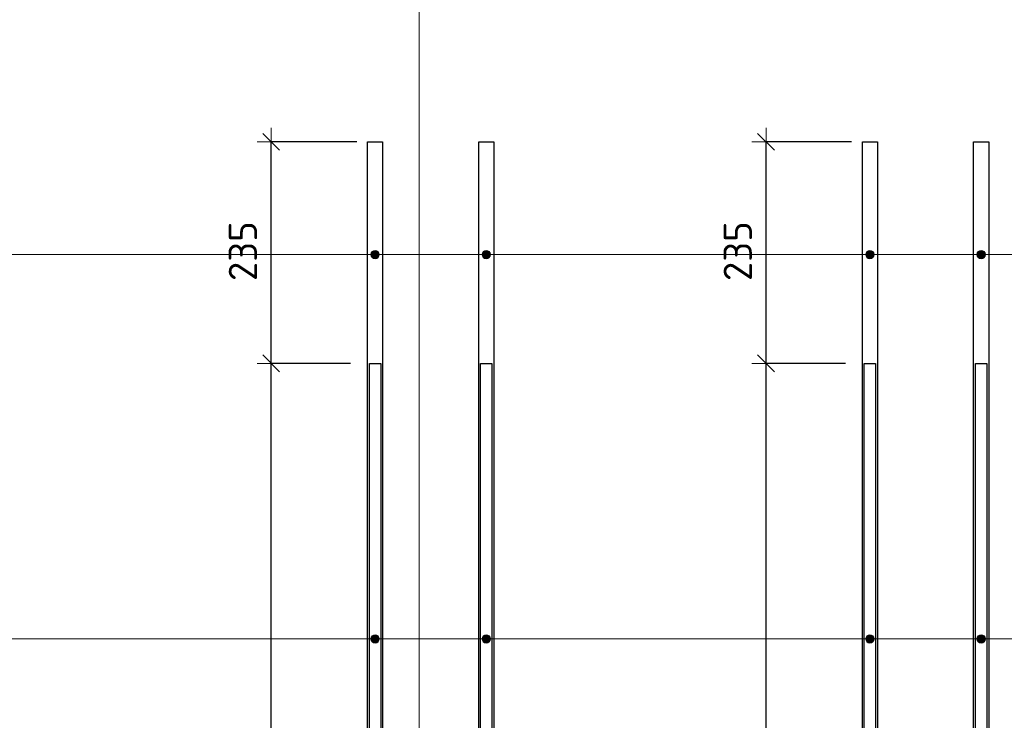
# Model space of a CAD drawing. Header units: metres. Extents: x -38 to 97, y -15 to 21.
# Tile 79 of 222: x 81.67 to 82.714, y -5.164 to -4.42. Entities that reach past the tile are written whole.
import ezdxf

# ---------------------------------------------------------------- set-up
doc = ezdxf.new("R2010")
doc.units = ezdxf.units.M
doc.header["$PDMODE"] = 65
for name, color, linetype, lineweight in [('XR$4$Арм.стержн. Хомут', 240, 'Continuous', 35), ('XR$4$Арм.стержн.горизонт. 1', 180, 'Continuous', 35), ('XR$4$Арм.стержн.горизонт. 2', 202, 'Continuous', 35), ('XR$4$Размерная линия (1)', 7, 'Continuous', 13), ('XR$5$Арм.стержн. Хомут', 240, 'Continuous', 35), ('XR$5$Арм.стержн.горизонт. 1', 180, 'Continuous', 35), ('XR$5$Арм.стержн.горизонт. 2', 202, 'Continuous', 35), ('XR$5$Размерная линия (1)', 7, 'Continuous', 13)]:
    doc.layers.add(name, color=color, linetype=linetype, lineweight=lineweight)
doc.styles.add('ISOCPEUR', font='txt')
doc.dimstyles.new('DIMSTYLE_24', dxfattribs={"dimtxt": 0.03, "dimasz": 0.03, "dimexe": 0, "dimexo": 0, "dimgap": 0.015, "dimtad": 2, "dimdec": 0, "dimlfac": 1000, "dimrnd": 5, "dimzin": 12, "dimdsep": 46, "dimtxsty": 'ISOCPEUR', "dimblk1": 'ALL_ML_STRICH', "dimblk2": 'ALL_ML_STRICH', "dimsah": 1, "dimcen": 0, "dimclrd": 7, "dimclre": 256, "dimclrt": 7, "dimadec": 0, "dimazin": 0, "dimtfac": 1, "dimtdec": 0, "dimtix": 1, "dimtmove": 2, "dimatfit": 3, "dimfxl": 0, "dimtzin": 0, "dimlwd": 0, "dimlwe": -3, "dimarcsym": 0})

# ---------------------------------------------------------------- blocks, each defined once
blk = doc.blocks.new('ALL_ML_STRICH')
at = {"color": 0, "linetype": 'ByBlock', "lineweight": -2}
for p, q in [((0, -0.5), (0, 0.5)), ((-1, 0), (0.5, 0)), ((-0.3, -0.3), (0.3, 0.3))]:
    blk.add_line(p, q, dxfattribs=at)
blk = doc.blocks.new('*D421')
at = {"layer": 'DEFPOINTS', "color": 7, "linetype": 'Continuous', "lineweight": 13, "transparency": 33554687}
for p in [(82.5656, -4.7849), (82.3647, -5.6699), (82.4614, -5.6699)]:
    blk.add_point(p, dxfattribs=at)
at = {"layer": 'XR$4$Размерная линия (1)', "color": 9, "linetype": 'Continuous', "lineweight": -2, "true_color": 0xc7c7c7, "transparency": 33554687}
for p, q in [((82.5456, -4.7849), (82.4614, -4.7849)), ((82.3847, -5.6699), (82.4614, -5.6699))]:
    blk.add_line(p, q, dxfattribs=at)
at = {"layer": 'XR$4$Размерная линия (1)', "color": 7, "linetype": 'Continuous', "lineweight": -2, "transparency": 33554687}
blk.add_line((82.4614, -5.6699), (82.4614, -4.7849), dxfattribs=at)
at = {"layer": 'XR$4$Размерная линия (1)', "color": 7, "linetype": 'Continuous', "lineweight": 13, "transparency": 33554687, "xscale": 0.03, "yscale": 0.03, "zscale": 0.03}
for p, rotation in [((82.4614, -4.7849), 90), ((82.4614, -5.6699), 270)]:
    blk.add_blockref('ALL_ML_STRICH', p, dxfattribs=dict(at, rotation=rotation))
at = {"layer": 'XR$4$Размерная линия (1)', "color": 7, "linetype": 'Continuous', "lineweight": 13, "transparency": 33554687, "insert": (82.4314, -5.2259), "char_height": 0.03, "width": 0.09, "attachment_point": 5, "rotation": 90, "style": 'ISOCPEUR'}
blk.add_mtext('\\A1;{885}', dxfattribs=at)
blk = doc.blocks.new('*D422')
at = {"layer": 'DEFPOINTS', "color": 7, "linetype": 'Continuous', "lineweight": 13, "transparency": 33554687}
for p in [(82.5721, -4.5499), (82.4614, -4.7849), (82.5656, -4.7849)]:
    blk.add_point(p, dxfattribs=at)
at = {"layer": 'XR$4$Размерная линия (1)', "color": 9, "linetype": 'Continuous', "lineweight": -2, "true_color": 0xc7c7c7, "transparency": 33554687}
for p, q in [((82.5521, -4.5499), (82.4614, -4.5499)), ((82.5456, -4.7849), (82.4614, -4.7849))]:
    blk.add_line(p, q, dxfattribs=at)
at = {"layer": 'XR$4$Размерная линия (1)', "color": 7, "linetype": 'Continuous', "lineweight": -2, "transparency": 33554687}
blk.add_line((82.4614, -4.7849), (82.4614, -4.5499), dxfattribs=at)
at = {"layer": 'XR$4$Размерная линия (1)', "color": 7, "linetype": 'Continuous', "lineweight": 13, "transparency": 33554687, "xscale": 0.03, "yscale": 0.03, "zscale": 0.03}
for p, rotation in [((82.4614, -4.5499), 90), ((82.4614, -4.7849), 270)]:
    blk.add_blockref('ALL_ML_STRICH', p, dxfattribs=dict(at, rotation=rotation))
at = {"layer": 'XR$4$Размерная линия (1)', "color": 7, "linetype": 'Continuous', "lineweight": 13, "transparency": 33554687, "insert": (82.4314, -4.6659), "char_height": 0.03, "width": 0.09, "attachment_point": 5, "rotation": 90, "style": 'ISOCPEUR'}
blk.add_mtext('\\A1;{235}', dxfattribs=at)
blk = doc.blocks.new('*D426')
at = {"layer": 'DEFPOINTS', "color": 7, "linetype": 'Continuous', "lineweight": 13, "transparency": 33554687}
for p in [(82.0406, -4.7849), (81.8397, -5.6699), (81.9364, -5.6699)]:
    blk.add_point(p, dxfattribs=at)
at = {"layer": 'XR$4$Размерная линия (1)', "color": 9, "linetype": 'Continuous', "lineweight": -2, "true_color": 0xc7c7c7, "transparency": 33554687}
for p, q in [((82.0206, -4.7849), (81.9364, -4.7849)), ((81.8597, -5.6699), (81.9364, -5.6699))]:
    blk.add_line(p, q, dxfattribs=at)
at = {"layer": 'XR$4$Размерная линия (1)', "color": 7, "linetype": 'Continuous', "lineweight": -2, "transparency": 33554687}
blk.add_line((81.9364, -5.6699), (81.9364, -4.7849), dxfattribs=at)
at = {"layer": 'XR$4$Размерная линия (1)', "color": 7, "linetype": 'Continuous', "lineweight": 13, "transparency": 33554687, "xscale": 0.03, "yscale": 0.03, "zscale": 0.03}
for p, rotation in [((81.9364, -4.7849), 90), ((81.9364, -5.6699), 270)]:
    blk.add_blockref('ALL_ML_STRICH', p, dxfattribs=dict(at, rotation=rotation))
at = {"layer": 'XR$4$Размерная линия (1)', "color": 7, "linetype": 'Continuous', "lineweight": 13, "transparency": 33554687, "insert": (81.9064, -5.2259), "char_height": 0.03, "width": 0.09, "attachment_point": 5, "rotation": 90, "style": 'ISOCPEUR'}
blk.add_mtext('\\A1;{885}', dxfattribs=at)
blk = doc.blocks.new('*D427')
at = {"layer": 'DEFPOINTS', "color": 7, "linetype": 'Continuous', "lineweight": 13, "transparency": 33554687}
for p in [(82.0471, -4.5499), (81.9364, -4.7849), (82.0406, -4.7849)]:
    blk.add_point(p, dxfattribs=at)
at = {"layer": 'XR$4$Размерная линия (1)', "color": 9, "linetype": 'Continuous', "lineweight": -2, "true_color": 0xc7c7c7, "transparency": 33554687}
for p, q in [((82.0271, -4.5499), (81.9364, -4.5499)), ((82.0206, -4.7849), (81.9364, -4.7849))]:
    blk.add_line(p, q, dxfattribs=at)
at = {"layer": 'XR$4$Размерная линия (1)', "color": 7, "linetype": 'Continuous', "lineweight": -2, "transparency": 33554687}
blk.add_line((81.9364, -4.7849), (81.9364, -4.5499), dxfattribs=at)
at = {"layer": 'XR$4$Размерная линия (1)', "color": 7, "linetype": 'Continuous', "lineweight": 13, "transparency": 33554687, "xscale": 0.03, "yscale": 0.03, "zscale": 0.03}
for p, rotation in [((81.9364, -4.5499), 90), ((81.9364, -4.7849), 270)]:
    blk.add_blockref('ALL_ML_STRICH', p, dxfattribs=dict(at, rotation=rotation))
at = {"layer": 'XR$4$Размерная линия (1)', "color": 7, "linetype": 'Continuous', "lineweight": 13, "transparency": 33554687, "insert": (81.9064, -4.6659), "char_height": 0.03, "width": 0.09, "attachment_point": 5, "rotation": 90, "style": 'ISOCPEUR'}
blk.add_mtext('\\A1;{235}', dxfattribs=at)
blk = doc.blocks.new('*D777')
at = {"layer": 'DEFPOINTS', "color": 7, "linetype": 'Continuous', "lineweight": 13, "transparency": 33554687}
for p in [(82.5656, -4.7849), (82.3647, -5.6699), (82.4614, -5.6699)]:
    blk.add_point(p, dxfattribs=at)
at = {"layer": 'XR$5$Размерная линия (1)', "color": 9, "linetype": 'Continuous', "lineweight": -2, "true_color": 0xc7c7c7, "transparency": 33554687}
for p, q in [((82.5456, -4.7849), (82.4614, -4.7849)), ((82.3847, -5.6699), (82.4614, -5.6699))]:
    blk.add_line(p, q, dxfattribs=at)
at = {"layer": 'XR$5$Размерная линия (1)', "color": 7, "linetype": 'Continuous', "lineweight": -2, "transparency": 33554687}
blk.add_line((82.4614, -5.6699), (82.4614, -4.7849), dxfattribs=at)
at = {"layer": 'XR$5$Размерная линия (1)', "color": 7, "linetype": 'Continuous', "lineweight": 13, "transparency": 33554687, "xscale": 0.03, "yscale": 0.03, "zscale": 0.03}
for p, rotation in [((82.4614, -4.7849), 90), ((82.4614, -5.6699), 270)]:
    blk.add_blockref('ALL_ML_STRICH', p, dxfattribs=dict(at, rotation=rotation))
at = {"layer": 'XR$5$Размерная линия (1)', "color": 7, "linetype": 'Continuous', "lineweight": 13, "transparency": 33554687, "insert": (82.4314, -5.2259), "char_height": 0.03, "width": 0.09, "attachment_point": 5, "rotation": 90, "style": 'ISOCPEUR'}
blk.add_mtext('\\A1;{885}', dxfattribs=at)
blk = doc.blocks.new('*D778')
at = {"layer": 'DEFPOINTS', "color": 7, "linetype": 'Continuous', "lineweight": 13, "transparency": 33554687}
for p in [(82.5721, -4.5499), (82.4614, -4.7849), (82.5656, -4.7849)]:
    blk.add_point(p, dxfattribs=at)
at = {"layer": 'XR$5$Размерная линия (1)', "color": 9, "linetype": 'Continuous', "lineweight": -2, "true_color": 0xc7c7c7, "transparency": 33554687}
for p, q in [((82.5521, -4.5499), (82.4614, -4.5499)), ((82.5456, -4.7849), (82.4614, -4.7849))]:
    blk.add_line(p, q, dxfattribs=at)
at = {"layer": 'XR$5$Размерная линия (1)', "color": 7, "linetype": 'Continuous', "lineweight": -2, "transparency": 33554687}
blk.add_line((82.4614, -4.7849), (82.4614, -4.5499), dxfattribs=at)
at = {"layer": 'XR$5$Размерная линия (1)', "color": 7, "linetype": 'Continuous', "lineweight": 13, "transparency": 33554687, "xscale": 0.03, "yscale": 0.03, "zscale": 0.03}
for p, rotation in [((82.4614, -4.5499), 90), ((82.4614, -4.7849), 270)]:
    blk.add_blockref('ALL_ML_STRICH', p, dxfattribs=dict(at, rotation=rotation))
at = {"layer": 'XR$5$Размерная линия (1)', "color": 7, "linetype": 'Continuous', "lineweight": 13, "transparency": 33554687, "insert": (82.4314, -4.6659), "char_height": 0.03, "width": 0.09, "attachment_point": 5, "rotation": 90, "style": 'ISOCPEUR'}
blk.add_mtext('\\A1;{235}', dxfattribs=at)
blk = doc.blocks.new('*D782')
at = {"layer": 'DEFPOINTS', "color": 7, "linetype": 'Continuous', "lineweight": 13, "transparency": 33554687}
for p in [(82.0406, -4.7849), (81.8397, -5.6699), (81.9364, -5.6699)]:
    blk.add_point(p, dxfattribs=at)
at = {"layer": 'XR$5$Размерная линия (1)', "color": 9, "linetype": 'Continuous', "lineweight": -2, "true_color": 0xc7c7c7, "transparency": 33554687}
for p, q in [((82.0206, -4.7849), (81.9364, -4.7849)), ((81.8597, -5.6699), (81.9364, -5.6699))]:
    blk.add_line(p, q, dxfattribs=at)
at = {"layer": 'XR$5$Размерная линия (1)', "color": 7, "linetype": 'Continuous', "lineweight": -2, "transparency": 33554687}
blk.add_line((81.9364, -5.6699), (81.9364, -4.7849), dxfattribs=at)
at = {"layer": 'XR$5$Размерная линия (1)', "color": 7, "linetype": 'Continuous', "lineweight": 13, "transparency": 33554687, "xscale": 0.03, "yscale": 0.03, "zscale": 0.03}
for p, rotation in [((81.9364, -4.7849), 90), ((81.9364, -5.6699), 270)]:
    blk.add_blockref('ALL_ML_STRICH', p, dxfattribs=dict(at, rotation=rotation))
at = {"layer": 'XR$5$Размерная линия (1)', "color": 7, "linetype": 'Continuous', "lineweight": 13, "transparency": 33554687, "insert": (81.9064, -5.2259), "char_height": 0.03, "width": 0.09, "attachment_point": 5, "rotation": 90, "style": 'ISOCPEUR'}
blk.add_mtext('\\A1;{885}', dxfattribs=at)
blk = doc.blocks.new('*D783')
at = {"layer": 'DEFPOINTS', "color": 7, "linetype": 'Continuous', "lineweight": 13, "transparency": 33554687}
for p in [(82.0471, -4.5499), (81.9364, -4.7849), (82.0406, -4.7849)]:
    blk.add_point(p, dxfattribs=at)
at = {"layer": 'XR$5$Размерная линия (1)', "color": 9, "linetype": 'Continuous', "lineweight": -2, "true_color": 0xc7c7c7, "transparency": 33554687}
for p, q in [((82.0271, -4.5499), (81.9364, -4.5499)), ((82.0206, -4.7849), (81.9364, -4.7849))]:
    blk.add_line(p, q, dxfattribs=at)
at = {"layer": 'XR$5$Размерная линия (1)', "color": 7, "linetype": 'Continuous', "lineweight": -2, "transparency": 33554687}
blk.add_line((81.9364, -4.7849), (81.9364, -4.5499), dxfattribs=at)
at = {"layer": 'XR$5$Размерная линия (1)', "color": 7, "linetype": 'Continuous', "lineweight": 13, "transparency": 33554687, "xscale": 0.03, "yscale": 0.03, "zscale": 0.03}
for p, rotation in [((81.9364, -4.5499), 90), ((81.9364, -4.7849), 270)]:
    blk.add_blockref('ALL_ML_STRICH', p, dxfattribs=dict(at, rotation=rotation))
at = {"layer": 'XR$5$Размерная линия (1)', "color": 7, "linetype": 'Continuous', "lineweight": 13, "transparency": 33554687, "insert": (81.9064, -4.6659), "char_height": 0.03, "width": 0.09, "attachment_point": 5, "rotation": 90, "style": 'ISOCPEUR'}
blk.add_mtext('\\A1;{235}', dxfattribs=at)

msp = doc.modelspace()

# ---------------------------------------------------------------- hatches: boundary and pattern name
at = {"layer": 'XR$4$Арм.стержн.горизонт. 1', "linetype": 'Continuous', "lineweight": 13, "transparency": 33554687}
for points in [[(82.0428, -4.6717), (82.0428, -4.6672), (82.0421, -4.6695)], [(82.0428, -4.6672), (82.0444, -4.6734), (82.0444, -4.6656)], [(82.0428, -4.6672), (82.0428, -4.6717), (82.0444, -4.6734)], [(82.0444, -4.6656), (82.0466, -4.674), (82.0466, -4.665)], [(82.0444, -4.6656), (82.0444, -4.6734), (82.0466, -4.674)], [(82.0466, -4.665), (82.0466, -4.674), (82.0489, -4.6734)], [(82.0466, -4.665), (82.0489, -4.6734), (82.0489, -4.6656)], [(82.0489, -4.6656), (82.0489, -4.6734), (82.0505, -4.6717)], [(82.0489, -4.6656), (82.0505, -4.6717), (82.0505, -4.6672)], [(82.0505, -4.6672), (82.0505, -4.6717), (82.0511, -4.6695)], [(82.1608, -4.6717), (82.1608, -4.6672), (82.1601, -4.6695)], [(82.1608, -4.6672), (82.1624, -4.6734), (82.1624, -4.6656)], [(82.1608, -4.6672), (82.1608, -4.6717), (82.1624, -4.6734)], [(82.1624, -4.6656), (82.1646, -4.674), (82.1646, -4.665)], [(82.1624, -4.6656), (82.1624, -4.6734), (82.1646, -4.674)], [(82.1646, -4.665), (82.1646, -4.674), (82.1669, -4.6734)], [(82.1646, -4.665), (82.1669, -4.6734), (82.1669, -4.6656)], [(82.1669, -4.6656), (82.1669, -4.6734), (82.1685, -4.6717)], [(82.1669, -4.6656), (82.1685, -4.6717), (82.1685, -4.6672)], [(82.1685, -4.6672), (82.1685, -4.6717), (82.1691, -4.6695)], [(82.5678, -4.6717), (82.5678, -4.6672), (82.5671, -4.6695)], [(82.5678, -4.6672), (82.5694, -4.6734), (82.5694, -4.6656)], [(82.5678, -4.6672), (82.5678, -4.6717), (82.5694, -4.6734)], [(82.5694, -4.6656), (82.5716, -4.674), (82.5716, -4.665)], [(82.5694, -4.6656), (82.5694, -4.6734), (82.5716, -4.674)], [(82.5716, -4.665), (82.5716, -4.674), (82.5739, -4.6734)], [(82.5716, -4.665), (82.5739, -4.6734), (82.5739, -4.6656)], [(82.5739, -4.6656), (82.5739, -4.6734), (82.5755, -4.6717)], [(82.5739, -4.6656), (82.5755, -4.6717), (82.5755, -4.6672)], [(82.5755, -4.6672), (82.5755, -4.6717), (82.5761, -4.6695)], [(82.6858, -4.6717), (82.6858, -4.6672), (82.6851, -4.6695)], [(82.6858, -4.6672), (82.6874, -4.6734), (82.6874, -4.6656)], [(82.6858, -4.6672), (82.6858, -4.6717), (82.6874, -4.6734)], [(82.6874, -4.6656), (82.6896, -4.674), (82.6896, -4.665)], [(82.6874, -4.6656), (82.6874, -4.6734), (82.6896, -4.674)], [(82.6896, -4.665), (82.6896, -4.674), (82.6919, -4.6734)], [(82.6896, -4.665), (82.6919, -4.6734), (82.6919, -4.6656)], [(82.6919, -4.6656), (82.6919, -4.6734), (82.6935, -4.6717)], [(82.6919, -4.6656), (82.6935, -4.6717), (82.6935, -4.6672)], [(82.6935, -4.6672), (82.6935, -4.6717), (82.6941, -4.6695)]]:
    msp.add_hatch(color=7, dxfattribs=at).paths.add_polyline_path(points)
at = {"layer": 'XR$4$Арм.стержн.горизонт. 2', "linetype": 'Continuous', "lineweight": 13, "transparency": 33554687}
for points in [[(82.0428, -5.0796), (82.0428, -5.0751), (82.0421, -5.0773)], [(82.0428, -5.0751), (82.0444, -5.0812), (82.0444, -5.0734)], [(82.0428, -5.0751), (82.0428, -5.0796), (82.0444, -5.0812)], [(82.0444, -5.0734), (82.0466, -5.0818), (82.0466, -5.0728)], [(82.0444, -5.0734), (82.0444, -5.0812), (82.0466, -5.0818)], [(82.0466, -5.0728), (82.0466, -5.0818), (82.0489, -5.0812)], [(82.0466, -5.0728), (82.0489, -5.0812), (82.0489, -5.0734)], [(82.0489, -5.0734), (82.0489, -5.0812), (82.0505, -5.0796)], [(82.0489, -5.0734), (82.0505, -5.0796), (82.0505, -5.0751)], [(82.0505, -5.0751), (82.0505, -5.0796), (82.0511, -5.0773)], [(82.1608, -5.0796), (82.1608, -5.0751), (82.1601, -5.0773)], [(82.1608, -5.0751), (82.1624, -5.0812), (82.1624, -5.0734)], [(82.1608, -5.0751), (82.1608, -5.0796), (82.1624, -5.0812)], [(82.1624, -5.0734), (82.1646, -5.0818), (82.1646, -5.0728)], [(82.1624, -5.0734), (82.1624, -5.0812), (82.1646, -5.0818)], [(82.1646, -5.0728), (82.1646, -5.0818), (82.1669, -5.0812)], [(82.1646, -5.0728), (82.1669, -5.0812), (82.1669, -5.0734)], [(82.1669, -5.0734), (82.1669, -5.0812), (82.1685, -5.0796)], [(82.1669, -5.0734), (82.1685, -5.0796), (82.1685, -5.0751)], [(82.1685, -5.0751), (82.1685, -5.0796), (82.1691, -5.0773)], [(82.5678, -5.0796), (82.5678, -5.0751), (82.5671, -5.0773)], [(82.5678, -5.0751), (82.5694, -5.0812), (82.5694, -5.0734)], [(82.5678, -5.0751), (82.5678, -5.0796), (82.5694, -5.0812)], [(82.5694, -5.0734), (82.5716, -5.0818), (82.5716, -5.0728)], [(82.5694, -5.0734), (82.5694, -5.0812), (82.5716, -5.0818)], [(82.5716, -5.0728), (82.5716, -5.0818), (82.5739, -5.0812)], [(82.5716, -5.0728), (82.5739, -5.0812), (82.5739, -5.0734)], [(82.5739, -5.0734), (82.5739, -5.0812), (82.5755, -5.0796)], [(82.5739, -5.0734), (82.5755, -5.0796), (82.5755, -5.0751)], [(82.5755, -5.0751), (82.5755, -5.0796), (82.5761, -5.0773)], [(82.6858, -5.0796), (82.6858, -5.0751), (82.6851, -5.0773)], [(82.6858, -5.0751), (82.6874, -5.0812), (82.6874, -5.0734)], [(82.6858, -5.0751), (82.6858, -5.0796), (82.6874, -5.0812)], [(82.6874, -5.0734), (82.6896, -5.0818), (82.6896, -5.0728)], [(82.6874, -5.0734), (82.6874, -5.0812), (82.6896, -5.0818)], [(82.6896, -5.0728), (82.6896, -5.0818), (82.6919, -5.0812)], [(82.6896, -5.0728), (82.6919, -5.0812), (82.6919, -5.0734)], [(82.6919, -5.0734), (82.6919, -5.0812), (82.6935, -5.0796)], [(82.6919, -5.0734), (82.6935, -5.0796), (82.6935, -5.0751)], [(82.6935, -5.0751), (82.6935, -5.0796), (82.6941, -5.0773)]]:
    msp.add_hatch(color=7, dxfattribs=at).paths.add_polyline_path(points)
at = {"layer": 'XR$5$Арм.стержн.горизонт. 1', "linetype": 'Continuous', "lineweight": 13, "transparency": 33554687}
for points in [[(82.0428, -4.6717), (82.0428, -4.6672), (82.0421, -4.6695)], [(82.0428, -4.6672), (82.0444, -4.6734), (82.0444, -4.6656)], [(82.0428, -4.6672), (82.0428, -4.6717), (82.0444, -4.6734)], [(82.0444, -4.6656), (82.0466, -4.674), (82.0466, -4.665)], [(82.0444, -4.6656), (82.0444, -4.6734), (82.0466, -4.674)], [(82.0466, -4.665), (82.0466, -4.674), (82.0489, -4.6734)], [(82.0466, -4.665), (82.0489, -4.6734), (82.0489, -4.6656)], [(82.0489, -4.6656), (82.0489, -4.6734), (82.0505, -4.6717)], [(82.0489, -4.6656), (82.0505, -4.6717), (82.0505, -4.6672)], [(82.0505, -4.6672), (82.0505, -4.6717), (82.0511, -4.6695)], [(82.1608, -4.6717), (82.1608, -4.6672), (82.1601, -4.6695)], [(82.1608, -4.6672), (82.1624, -4.6734), (82.1624, -4.6656)], [(82.1608, -4.6672), (82.1608, -4.6717), (82.1624, -4.6734)], [(82.1624, -4.6656), (82.1646, -4.674), (82.1646, -4.665)], [(82.1624, -4.6656), (82.1624, -4.6734), (82.1646, -4.674)], [(82.1646, -4.665), (82.1646, -4.674), (82.1669, -4.6734)], [(82.1646, -4.665), (82.1669, -4.6734), (82.1669, -4.6656)], [(82.1669, -4.6656), (82.1669, -4.6734), (82.1685, -4.6717)], [(82.1669, -4.6656), (82.1685, -4.6717), (82.1685, -4.6672)], [(82.1685, -4.6672), (82.1685, -4.6717), (82.1691, -4.6695)], [(82.5678, -4.6717), (82.5678, -4.6672), (82.5671, -4.6695)], [(82.5678, -4.6672), (82.5694, -4.6734), (82.5694, -4.6656)], [(82.5678, -4.6672), (82.5678, -4.6717), (82.5694, -4.6734)], [(82.5694, -4.6656), (82.5716, -4.674), (82.5716, -4.665)], [(82.5694, -4.6656), (82.5694, -4.6734), (82.5716, -4.674)], [(82.5716, -4.665), (82.5716, -4.674), (82.5739, -4.6734)], [(82.5716, -4.665), (82.5739, -4.6734), (82.5739, -4.6656)], [(82.5739, -4.6656), (82.5739, -4.6734), (82.5755, -4.6717)], [(82.5739, -4.6656), (82.5755, -4.6717), (82.5755, -4.6672)], [(82.5755, -4.6672), (82.5755, -4.6717), (82.5761, -4.6695)], [(82.6858, -4.6717), (82.6858, -4.6672), (82.6851, -4.6695)], [(82.6858, -4.6672), (82.6874, -4.6734), (82.6874, -4.6656)], [(82.6858, -4.6672), (82.6858, -4.6717), (82.6874, -4.6734)], [(82.6874, -4.6656), (82.6896, -4.674), (82.6896, -4.665)], [(82.6874, -4.6656), (82.6874, -4.6734), (82.6896, -4.674)], [(82.6896, -4.665), (82.6896, -4.674), (82.6919, -4.6734)], [(82.6896, -4.665), (82.6919, -4.6734), (82.6919, -4.6656)], [(82.6919, -4.6656), (82.6919, -4.6734), (82.6935, -4.6717)], [(82.6919, -4.6656), (82.6935, -4.6717), (82.6935, -4.6672)], [(82.6935, -4.6672), (82.6935, -4.6717), (82.6941, -4.6695)]]:
    msp.add_hatch(color=7, dxfattribs=at).paths.add_polyline_path(points)
at = {"layer": 'XR$5$Арм.стержн.горизонт. 2', "linetype": 'Continuous', "lineweight": 13, "transparency": 33554687}
for points in [[(82.0428, -5.0796), (82.0428, -5.0751), (82.0421, -5.0773)], [(82.0428, -5.0751), (82.0444, -5.0812), (82.0444, -5.0734)], [(82.0428, -5.0751), (82.0428, -5.0796), (82.0444, -5.0812)], [(82.0444, -5.0734), (82.0466, -5.0818), (82.0466, -5.0728)], [(82.0444, -5.0734), (82.0444, -5.0812), (82.0466, -5.0818)], [(82.0466, -5.0728), (82.0466, -5.0818), (82.0489, -5.0812)], [(82.0466, -5.0728), (82.0489, -5.0812), (82.0489, -5.0734)], [(82.0489, -5.0734), (82.0489, -5.0812), (82.0505, -5.0796)], [(82.0489, -5.0734), (82.0505, -5.0796), (82.0505, -5.0751)], [(82.0505, -5.0751), (82.0505, -5.0796), (82.0511, -5.0773)], [(82.1608, -5.0796), (82.1608, -5.0751), (82.1601, -5.0773)], [(82.1608, -5.0751), (82.1624, -5.0812), (82.1624, -5.0734)], [(82.1608, -5.0751), (82.1608, -5.0796), (82.1624, -5.0812)], [(82.1624, -5.0734), (82.1646, -5.0818), (82.1646, -5.0728)], [(82.1624, -5.0734), (82.1624, -5.0812), (82.1646, -5.0818)], [(82.1646, -5.0728), (82.1646, -5.0818), (82.1669, -5.0812)], [(82.1646, -5.0728), (82.1669, -5.0812), (82.1669, -5.0734)], [(82.1669, -5.0734), (82.1669, -5.0812), (82.1685, -5.0796)], [(82.1669, -5.0734), (82.1685, -5.0796), (82.1685, -5.0751)], [(82.1685, -5.0751), (82.1685, -5.0796), (82.1691, -5.0773)], [(82.5678, -5.0796), (82.5678, -5.0751), (82.5671, -5.0773)], [(82.5678, -5.0751), (82.5694, -5.0812), (82.5694, -5.0734)], [(82.5678, -5.0751), (82.5678, -5.0796), (82.5694, -5.0812)], [(82.5694, -5.0734), (82.5716, -5.0818), (82.5716, -5.0728)], [(82.5694, -5.0734), (82.5694, -5.0812), (82.5716, -5.0818)], [(82.5716, -5.0728), (82.5716, -5.0818), (82.5739, -5.0812)], [(82.5716, -5.0728), (82.5739, -5.0812), (82.5739, -5.0734)], [(82.5739, -5.0734), (82.5739, -5.0812), (82.5755, -5.0796)], [(82.5739, -5.0734), (82.5755, -5.0796), (82.5755, -5.0751)], [(82.5755, -5.0751), (82.5755, -5.0796), (82.5761, -5.0773)], [(82.6858, -5.0796), (82.6858, -5.0751), (82.6851, -5.0773)], [(82.6858, -5.0751), (82.6874, -5.0812), (82.6874, -5.0734)], [(82.6858, -5.0751), (82.6858, -5.0796), (82.6874, -5.0812)], [(82.6874, -5.0734), (82.6896, -5.0818), (82.6896, -5.0728)], [(82.6874, -5.0734), (82.6874, -5.0812), (82.6896, -5.0818)], [(82.6896, -5.0728), (82.6896, -5.0818), (82.6919, -5.0812)], [(82.6896, -5.0728), (82.6919, -5.0812), (82.6919, -5.0734)], [(82.6919, -5.0734), (82.6919, -5.0812), (82.6935, -5.0796)], [(82.6919, -5.0734), (82.6935, -5.0796), (82.6935, -5.0751)], [(82.6935, -5.0751), (82.6935, -5.0796), (82.6941, -5.0773)]]:
    msp.add_hatch(color=7, dxfattribs=at).paths.add_polyline_path(points)

# ---------------------------------------------------------------- linework, layer by layer
at = {"layer": 'XR$4$Арм.стержн. Хомут', "color": 7, "linetype": 'Continuous', "lineweight": 13, "transparency": 33554687}
for q in [(82.0933, -5.8349), (82.0933, -5.7849), (82.0933, -5.7349), (82.0933, -5.6849)]:
    msp.add_line((82.0933, -4.2337), q, dxfattribs=at)
at = {"layer": 'XR$4$Арм.стержн.горизонт. 1', "color": 7, "linetype": 'Continuous', "lineweight": 13, "transparency": 33554687}
for p, q in [((82.0466, -4.665), (82.0466, -4.665)), ((82.1646, -4.665), (82.1646, -4.665)), ((82.5716, -4.665), (82.5716, -4.665)), ((82.6896, -4.665), (82.6896, -4.665)), ((80.6389, -4.6695), (83.6216, -4.6695)), ((80.6389, -4.6695), (84.2646, -4.6695)), ((80.6389, -4.6695), (83.7396, -4.6695)), ((80.6389, -4.6695), (83.0966, -4.6695)), ((80.6389, -4.6695), (82.1646, -4.6695)), ((80.6389, -4.6695), (84.1466, -4.6695)), ((80.6389, -4.6695), (82.0466, -4.6695)), ((80.6389, -4.6695), (82.5716, -4.6695)), ((80.6389, -4.6695), (82.6896, -4.6695)), ((80.6389, -4.6695), (83.2146, -4.6695)), ((82.0421, -4.6695), (82.0421, -4.6695)), ((82.0466, -4.674), (82.0466, -4.674)), ((82.0511, -4.6695), (82.0511, -4.6695)), ((82.1601, -4.6695), (82.1601, -4.6695)), ((82.1646, -4.674), (82.1646, -4.674)), ((82.1691, -4.6695), (82.1691, -4.6695)), ((82.5671, -4.6695), (82.5671, -4.6695)), ((82.5716, -4.674), (82.5716, -4.674)), ((82.5761, -4.6695), (82.5761, -4.6695)), ((82.6851, -4.6695), (82.6851, -4.6695)), ((82.6896, -4.674), (82.6896, -4.674)), ((82.6941, -4.6695), (82.6941, -4.6695))]:
    msp.add_line(p, q, dxfattribs=at)
at = {"layer": 'XR$4$Арм.стержн.горизонт. 1', "color": 7, "linetype": 'Continuous', "lineweight": 25, "transparency": 33554687}
for points in [[(82.0386, -6.8899), (82.0386, -4.5499), (82.0546, -4.5499), (82.0546, -6.8899), (82.0386, -6.8899)], [(82.1566, -6.8899), (82.1566, -4.5499), (82.1726, -4.5499), (82.1726, -6.8899), (82.1566, -6.8899)], [(82.5636, -6.8899), (82.5636, -4.5499), (82.5796, -4.5499), (82.5796, -6.8899), (82.5636, -6.8899)], [(82.6816, -6.8899), (82.6816, -4.5499), (82.6976, -4.5499), (82.6976, -6.8899), (82.6816, -6.8899)]]:
    msp.add_lwpolyline(points, dxfattribs=at)
at = {"layer": 'XR$4$Арм.стержн.горизонт. 1', "color": 7, "linetype": 'Continuous', "lineweight": 13, "transparency": 33554687}
for centre in [(82.0466, -4.6695), (82.1646, -4.6695), (82.5716, -4.6695), (82.6896, -4.6695)]:
    msp.add_circle(centre, 0.0045, dxfattribs=at)
at = {"layer": 'XR$4$Арм.стержн.горизонт. 2', "color": 7, "linetype": 'Continuous', "lineweight": 13, "transparency": 33554687}
for p, q in [((82.0466, -5.0728), (82.0466, -5.0728)), ((82.1646, -5.0728), (82.1646, -5.0728)), ((82.5716, -5.0728), (82.5716, -5.0728)), ((82.6896, -5.0728), (82.6896, -5.0728)), ((80.6354, -5.0773), (84.1466, -5.0773)), ((80.6354, -5.0773), (83.6216, -5.0773)), ((80.6354, -5.0773), (83.0966, -5.0773)), ((80.6354, -5.0773), (82.5716, -5.0773)), ((80.6354, -5.0773), (82.6896, -5.0773)), ((80.6354, -5.0773), (84.2646, -5.0773)), ((80.6354, -5.0773), (82.0466, -5.0773)), ((80.6354, -5.0773), (83.7396, -5.0773)), ((80.6354, -5.0773), (82.1646, -5.0773)), ((80.6354, -5.0773), (83.2146, -5.0773)), ((82.0421, -5.0773), (82.0421, -5.0773)), ((82.0466, -5.0818), (82.0466, -5.0818)), ((82.0511, -5.0773), (82.0511, -5.0773)), ((82.1601, -5.0773), (82.1601, -5.0773)), ((82.1646, -5.0818), (82.1646, -5.0818)), ((82.1691, -5.0773), (82.1691, -5.0773)), ((82.5671, -5.0773), (82.5671, -5.0773)), ((82.5716, -5.0818), (82.5716, -5.0818)), ((82.5761, -5.0773), (82.5761, -5.0773)), ((82.6851, -5.0773), (82.6851, -5.0773)), ((82.6896, -5.0818), (82.6896, -5.0818)), ((82.6941, -5.0773), (82.6941, -5.0773))]:
    msp.add_line(p, q, dxfattribs=at)
at = {"layer": 'XR$4$Арм.стержн.горизонт. 2', "color": 34, "linetype": 'Continuous', "lineweight": 25, "transparency": 33554687}
for points in [[(82.0526, -4.7849), (82.0526, -6.7349), (82.0406, -6.7349), (82.0406, -4.7849), (82.0526, -4.7849)], [(82.1706, -4.7849), (82.1706, -6.7349), (82.1586, -6.7349), (82.1586, -4.7849), (82.1706, -4.7849)], [(82.5776, -4.7849), (82.5776, -6.7349), (82.5656, -6.7349), (82.5656, -4.7849), (82.5776, -4.7849)], [(82.6956, -4.7849), (82.6956, -6.7349), (82.6836, -6.7349), (82.6836, -4.7849), (82.6956, -4.7849)]]:
    msp.add_lwpolyline(points, dxfattribs=at)
at = {"layer": 'XR$4$Арм.стержн.горизонт. 2', "color": 7, "linetype": 'Continuous', "lineweight": 13, "transparency": 33554687}
for centre in [(82.0466, -5.0773), (82.1646, -5.0773), (82.5716, -5.0773), (82.6896, -5.0773)]:
    msp.add_circle(centre, 0.0045, dxfattribs=at)
at = {"layer": 'XR$5$Арм.стержн. Хомут', "color": 7, "linetype": 'Continuous', "lineweight": 13, "transparency": 33554687}
for q in [(82.0933, -5.8349), (82.0933, -5.7849), (82.0933, -5.7349), (82.0933, -5.6849)]:
    msp.add_line((82.0933, -4.2337), q, dxfattribs=at)
at = {"layer": 'XR$5$Арм.стержн.горизонт. 1', "color": 7, "linetype": 'Continuous', "lineweight": 13, "transparency": 33554687}
for p, q in [((82.0466, -4.665), (82.0466, -4.665)), ((82.1646, -4.665), (82.1646, -4.665)), ((82.5716, -4.665), (82.5716, -4.665)), ((82.6896, -4.665), (82.6896, -4.665)), ((80.6389, -4.6695), (83.6216, -4.6695)), ((80.6389, -4.6695), (84.2646, -4.6695)), ((80.6389, -4.6695), (83.7396, -4.6695)), ((80.6389, -4.6695), (83.0966, -4.6695)), ((80.6389, -4.6695), (82.1646, -4.6695)), ((80.6389, -4.6695), (84.1466, -4.6695)), ((80.6389, -4.6695), (82.0466, -4.6695)), ((80.6389, -4.6695), (82.5716, -4.6695)), ((80.6389, -4.6695), (82.6896, -4.6695)), ((80.6389, -4.6695), (83.2146, -4.6695)), ((82.0421, -4.6695), (82.0421, -4.6695)), ((82.0466, -4.674), (82.0466, -4.674)), ((82.0511, -4.6695), (82.0511, -4.6695)), ((82.1601, -4.6695), (82.1601, -4.6695)), ((82.1646, -4.674), (82.1646, -4.674)), ((82.1691, -4.6695), (82.1691, -4.6695)), ((82.5671, -4.6695), (82.5671, -4.6695)), ((82.5716, -4.674), (82.5716, -4.674)), ((82.5761, -4.6695), (82.5761, -4.6695)), ((82.6851, -4.6695), (82.6851, -4.6695)), ((82.6896, -4.674), (82.6896, -4.674)), ((82.6941, -4.6695), (82.6941, -4.6695))]:
    msp.add_line(p, q, dxfattribs=at)
at = {"layer": 'XR$5$Арм.стержн.горизонт. 1', "color": 7, "linetype": 'Continuous', "lineweight": 25, "transparency": 33554687}
for points in [[(82.0386, -6.8899), (82.0386, -4.5499), (82.0546, -4.5499), (82.0546, -6.8899), (82.0386, -6.8899)], [(82.1566, -6.8899), (82.1566, -4.5499), (82.1726, -4.5499), (82.1726, -6.8899), (82.1566, -6.8899)], [(82.5636, -6.8899), (82.5636, -4.5499), (82.5796, -4.5499), (82.5796, -6.8899), (82.5636, -6.8899)], [(82.6816, -6.8899), (82.6816, -4.5499), (82.6976, -4.5499), (82.6976, -6.8899), (82.6816, -6.8899)]]:
    msp.add_lwpolyline(points, dxfattribs=at)
at = {"layer": 'XR$5$Арм.стержн.горизонт. 1', "color": 7, "linetype": 'Continuous', "lineweight": 13, "transparency": 33554687}
for centre in [(82.0466, -4.6695), (82.1646, -4.6695), (82.5716, -4.6695), (82.6896, -4.6695)]:
    msp.add_circle(centre, 0.0045, dxfattribs=at)
at = {"layer": 'XR$5$Арм.стержн.горизонт. 2', "color": 7, "linetype": 'Continuous', "lineweight": 13, "transparency": 33554687}
for p, q in [((82.0466, -5.0728), (82.0466, -5.0728)), ((82.1646, -5.0728), (82.1646, -5.0728)), ((82.5716, -5.0728), (82.5716, -5.0728)), ((82.6896, -5.0728), (82.6896, -5.0728)), ((80.6354, -5.0773), (84.1466, -5.0773)), ((80.6354, -5.0773), (83.6216, -5.0773)), ((80.6354, -5.0773), (83.0966, -5.0773)), ((80.6354, -5.0773), (82.5716, -5.0773)), ((80.6354, -5.0773), (82.6896, -5.0773)), ((80.6354, -5.0773), (84.2646, -5.0773)), ((80.6354, -5.0773), (82.0466, -5.0773)), ((80.6354, -5.0773), (83.7396, -5.0773)), ((80.6354, -5.0773), (82.1646, -5.0773)), ((80.6354, -5.0773), (83.2146, -5.0773)), ((82.0421, -5.0773), (82.0421, -5.0773)), ((82.0466, -5.0818), (82.0466, -5.0818)), ((82.0511, -5.0773), (82.0511, -5.0773)), ((82.1601, -5.0773), (82.1601, -5.0773)), ((82.1646, -5.0818), (82.1646, -5.0818)), ((82.1691, -5.0773), (82.1691, -5.0773)), ((82.5671, -5.0773), (82.5671, -5.0773)), ((82.5716, -5.0818), (82.5716, -5.0818)), ((82.5761, -5.0773), (82.5761, -5.0773)), ((82.6851, -5.0773), (82.6851, -5.0773)), ((82.6896, -5.0818), (82.6896, -5.0818)), ((82.6941, -5.0773), (82.6941, -5.0773))]:
    msp.add_line(p, q, dxfattribs=at)
at = {"layer": 'XR$5$Арм.стержн.горизонт. 2', "color": 34, "linetype": 'Continuous', "lineweight": 25, "transparency": 33554687}
for points in [[(82.0526, -4.7849), (82.0526, -6.7349), (82.0406, -6.7349), (82.0406, -4.7849), (82.0526, -4.7849)], [(82.1706, -4.7849), (82.1706, -6.7349), (82.1586, -6.7349), (82.1586, -4.7849), (82.1706, -4.7849)], [(82.5776, -4.7849), (82.5776, -6.7349), (82.5656, -6.7349), (82.5656, -4.7849), (82.5776, -4.7849)], [(82.6956, -4.7849), (82.6956, -6.7349), (82.6836, -6.7349), (82.6836, -4.7849), (82.6956, -4.7849)]]:
    msp.add_lwpolyline(points, dxfattribs=at)
at = {"layer": 'XR$5$Арм.стержн.горизонт. 2', "color": 7, "linetype": 'Continuous', "lineweight": 13, "transparency": 33554687}
for centre in [(82.0466, -5.0773), (82.1646, -5.0773), (82.5716, -5.0773), (82.6896, -5.0773)]:
    msp.add_circle(centre, 0.0045, dxfattribs=at)

# ---------------------------------------------------------------- dimensions: what is measured, and where the dimension line sits
at = {"layer": 'XR$4$Размерная линия (1)', "color": 7, "linetype": 'Continuous', "lineweight": 13, "transparency": 33554687}
for base, p1, p2, picture, middle in [((81.9364, -4.5499), (82.0206, -4.7849), (82.0271, -4.5499), '*D427', (81.9064, -4.6659)), ((82.4614, -4.5499), (82.5456, -4.7849), (82.5521, -4.5499), '*D422', (82.4314, -4.6659)), ((81.9364, -4.7849), (81.8597, -5.6699), (82.0206, -4.7849), '*D426', (81.9064, -5.2259)), ((82.4614, -4.7849), (82.3847, -5.6699), (82.5456, -4.7849), '*D421', (82.4314, -5.2259))]:
    dim = msp.add_linear_dim(base=base, p1=p1, p2=p2, angle=90, dimstyle='DIMSTYLE_24', override={"dimpost": '<>', "dimclrd": 7, "dimclre": 9, "dimclrt": 7, "dimlwd": 0, "dimlwe": 65533}, dxfattribs=at)
    dim.commit()
    dim.dimension.update_dxf_attribs({"geometry": picture, "text_midpoint": middle, "dimtype": 160})
at = {"layer": 'XR$5$Размерная линия (1)', "color": 7, "linetype": 'Continuous', "lineweight": 13, "transparency": 33554687}
for base, p1, p2, picture, middle in [((81.9364, -4.5499), (82.0206, -4.7849), (82.0271, -4.5499), '*D783', (81.9064, -4.6659)), ((82.4614, -4.5499), (82.5456, -4.7849), (82.5521, -4.5499), '*D778', (82.4314, -4.6659)), ((81.9364, -4.7849), (81.8597, -5.6699), (82.0206, -4.7849), '*D782', (81.9064, -5.2259)), ((82.4614, -4.7849), (82.3847, -5.6699), (82.5456, -4.7849), '*D777', (82.4314, -5.2259))]:
    dim = msp.add_linear_dim(base=base, p1=p1, p2=p2, angle=90, dimstyle='DIMSTYLE_24', override={"dimpost": '<>', "dimclrd": 7, "dimclre": 9, "dimclrt": 7, "dimlwd": 0, "dimlwe": 65533}, dxfattribs=at)
    dim.commit()
    dim.dimension.update_dxf_attribs({"geometry": picture, "text_midpoint": middle, "dimtype": 160})

doc.saveas('drawing.dxf')
